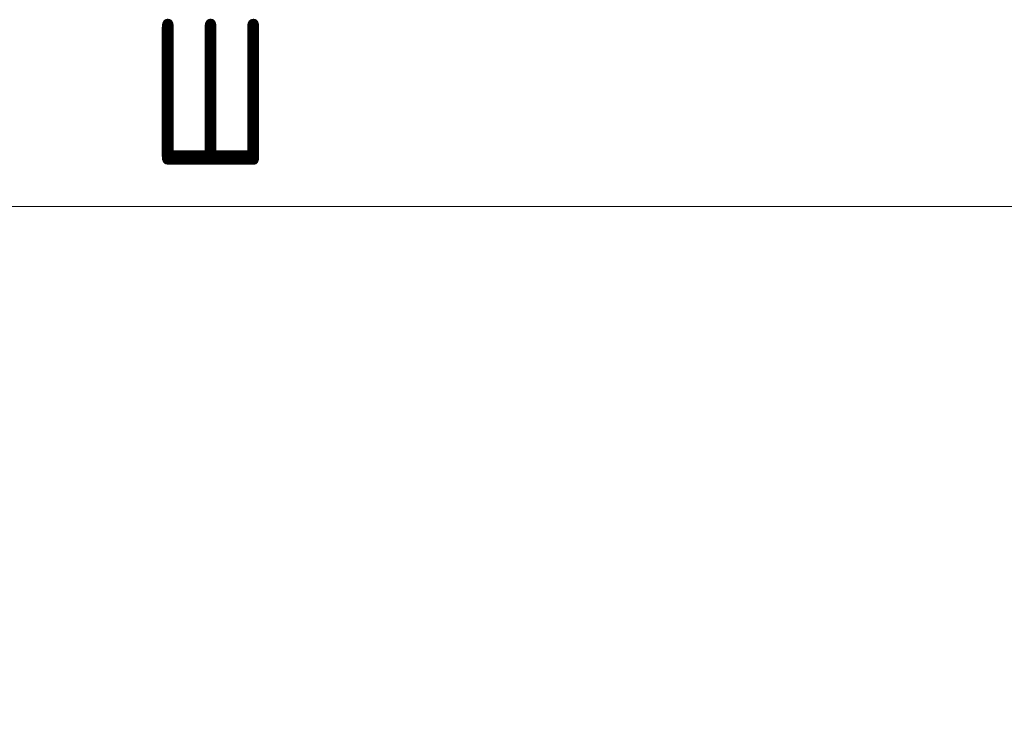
# Model space of a CAD drawing. Header units: millimetres. Extents: x 0 to 420, y 0 to 297.
# Tile 17 of 20: x 95 to 129, y 239 to 263. Entities that reach past the tile are written whole.
import ezdxf

# ---------------------------------------------------------------- set-up
doc = ezdxf.new("R2010")
doc.units = ezdxf.units.MM
doc.styles.add('SLDTEXTSTYLE0', font='TXT', dxfattribs={"width": 0.7, "bigfont": 'bigfont'})
doc.styles.add('SLDTEXTSTYLE1', font='TXT', dxfattribs={"width": 0.7})
doc.dimstyles.new('SLDDIMSTYLE0', dxfattribs={"dimtxt": 5, "dimasz": 5, "dimexe": 0, "dimexo": 0.0625, "dimgap": 1.25, "dimtad": 2, "dimdec": 1, "dimlfac": 2, "dimrnd": 1e-09, "dimzin": 12, "dimdsep": 46, "dimtxsty": 'SLDTEXTSTYLE1', "dimsah": 1, "dimcen": 0.09, "dimadec": 0, "dimazin": 3, "dimtfac": 1, "dimtdec": 3, "dimtofl": 0, "dimtmove": 0, "dimatfit": 3, "dimfxl": 0, "dimfrac": 2, "dimtolj": 1, "dimtzin": 12, "dimarcsym": 0})

# ---------------------------------------------------------------- blocks, each defined once
blk = doc.blocks.new('_D')
at = {"color": 7, "linetype": 'Continuous', "lineweight": 0}
for p, q in [((62.668, 233.158), (62.668, 257.523)), ((140.168, 233.158), (140.168, 257.523)), ((62.668, 256.523), (140.168, 256.523))]:
    blk.add_line(p, q, dxfattribs=at)
at = {"color": 7, "linetype": 'Continuous', "lineweight": 18}
for points in [[(62.668, 256.523), (67.668, 255.754), (67.668, 257.292)], [(140.168, 256.523), (135.168, 257.292), (135.168, 255.754)]]:
    blk.add_solid(points, dxfattribs=at)
at = {"color": 7, "linetype": 'Continuous', "lineweight": 18, "insert": (99.463, 262.968), "char_height": 5, "attachment_point": 1, "style": 'SLDTEXTSTYLE0'}
blk.add_mtext('Ш', dxfattribs=at)

msp = doc.modelspace()

# ---------------------------------------------------------------- dimensions: what is measured, and where the dimension line sits
at = {"color": 7, "linetype": 'Continuous', "lineweight": 18}
dim = msp.add_linear_dim(base=(140.168, 256.523), p1=(62.668, 233.148), p2=(140.168, 233.148), text='Ш', dimstyle='SLDDIMSTYLE0', dxfattribs=at)
dim.commit()
dim.dimension.update_dxf_attribs({"geometry": '_D', "text_midpoint": (101.418, 256.523), "dimtype": 160})

doc.saveas('drawing.dxf')
